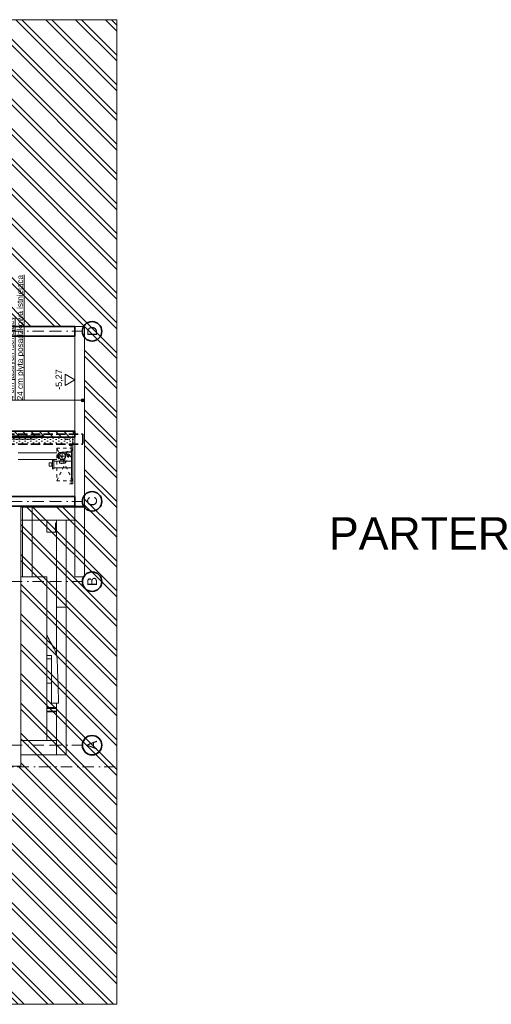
# Model space of a CAD drawing. Header units: millimetres. Extents: x -8078 to 241103, y -4319 to 602442.
# Tile 70 of 148: x 41258 to 55801, y 274612 to 305015. Entities that reach past the tile are written whole.
import ezdxf

# ---------------------------------------------------------------- set-up
doc = ezdxf.new("R2010")
doc.units = ezdxf.units.MM
doc.header["$MEASUREMENT"] = 0
for name, pattern in [('DASHED', [2, 1, -1]), ('Krawędzie ukryte', [3.912222, 2.822222, -1.09]), ('Kropki i Kreski', [6.702778, 3.527778, -1.763889, 0, -1.411111]), ('TRAZO_Y_PUNTO', [10.3, 5.15, -2.5, 0.15, -2.5])]:
    doc.linetypes.add(name, pattern=pattern)
for name, color, linetype in [('#podkład', 252, 'Continuous'), ('2D - Ogólne', 7, 'Continuous'), ('2D - Rysunki i Obrazki', 7, 'Continuous'), ('Konstrukcja - Siatka mod', 7, 'Continuous'), ('Konstrukcja - Stropy', 7, 'Continuous'), ('Konstrukcja - Ściany działowe', 7, 'Continuous'), ('Konstrukcja - Ściany nośne wew..P', 7, 'Continuous'), ('Konstrukcja - Ściany zewnętrzne', 7, 'Continuous'), ('Opisy - Etykiety', 7, 'Continuous'), ('Wymiarowanie - Ogólne', 7, 'Continuous')]:
    doc.layers.add(name, color=color, linetype=linetype)
doc.styles.add('STYL_AUTOMATYCZNY_2', font='arial.ttf')
doc.styles.add('STYL_AUTOMATYCZNY_3', font='txt')

# ---------------------------------------------------------------- blocks, each defined once
blk = doc.blocks.new('qqe433333')
at = {"layer": '2D - Ogólne', "linetype": 'Continuous', "lineweight": 20}
h = blk.add_hatch(dxfattribs=at)
h.set_pattern_fill('Podwójny_szraf_1_4_0008', color=252, angle=90, style=0, pattern_type=2)
h.set_pattern_definition([(135, (-1702.6, 957497.23), (-459.6194, -459.6194), []), (135, (-1794.5, 957405.3), (-459.6194, -459.6194), [])])
h.paths.add_polyline_path([(-633, 667889), (-633, 660538), (4861, 660538), (4861, 667889), (4861, 675919), (4861, 690940), (3807, 690940), (-633, 690940), (-633, 685441), (-783, 683519), (-783, 682101), (517, 682101), (517, 681469), (3867, 681469), (3867, 675894), (1897, 675894), (1897, 667889)])
at = {"layer": 'Konstrukcja - Ściany działowe', "linetype": 'Continuous', "lineweight": 13}
h = blk.add_hatch(dxfattribs=at)
h.set_pattern_fill('Bloczki_ceramiczne_0008', color=252, angle=90, style=0, pattern_type=2)
h.set_pattern_definition([(135, (-1702.6, 957497.23), (-127.27922, -127.27922), [])])
h.paths.add_polyline_path([(-1393, 678235), (-1393, 678055), (3567, 678055), (3567, 678235)])
at = {"layer": 'Konstrukcja - Ściany nośne wew..P', "linetype": 'Continuous', "lineweight": 15}
h = blk.add_hatch(dxfattribs=at)
h.set_pattern_fill('Tynk_0008', color=252, angle=90, style=0, pattern_type=2)
h.set_pattern_definition([(90, (-1702.6, 957497.23), (-173.20508, 1e-14), [0, -100]), (90, (-1789.2, 957547.23), (-173.20508, 1e-14), [0, -100])])
h.paths.add_polyline_path([(-1703, 677839), (3567, 677839), (3567, 678055), (-1703, 678055)])
at = {"layer": 'Opisy - Etykiety', "linetype": 'Continuous', "lineweight": 13}
blk.add_hatch(color=252, dxfattribs=at).paths.add_polyline_path([(3807, 679138), (3827, 679142), (3843, 679152), (3854, 679169), (3857, 679188), (3854, 679207), (3843, 679223), (3827, 679234), (3807, 679238), (3788, 679234), (3772, 679223), (3761, 679207), (3757, 679188), (3761, 679169), (3772, 679152), (3788, 679142)])
at = {"color": 252, "linetype": 'Continuous', "lineweight": 20, "ltscale": 100}
for p, q in [((2697, 671944), (2699, 671941)), ((2699, 671941), (2718, 671904)), ((2718, 671904), (2745, 671854)), ((2745, 671854), (2771, 671804)), ((2771, 671804), (2798, 671754)), ((2798, 671754), (2825, 671704)), ((2825, 671704), (2851, 671654)), ((2851, 671654), (2878, 671604)), ((2878, 671604), (2901, 671560)), ((2847, 671304), (2697, 671304)), ((2847, 671299), (2847, 671304)), ((2847, 669834), (2847, 671299)), ((2901, 671560), (2924, 671516)), ((2924, 671516), (2945, 671471)), ((2945, 671471), (2965, 671427)), ((2965, 671427), (2981, 671383)), ((2981, 671383), (2997, 671339)), ((2997, 671340), (2981, 671383)), ((2988, 671365), (2997, 671342)), ((2997, 671344), (2989, 671362)), ((2997, 671345), (2991, 671359)), ((2992, 671356), (2997, 671345)), ((2997, 671346), (2994, 671353)), ((2997, 671339), (3001, 671321)), ((3001, 671321), (3005, 671304)), ((3005, 671304), (3006, 671299)), ((3006, 671299), (3009, 671286)), ((3009, 671286), (3010, 671281)), ((3010, 671281), (3013, 671264)), ((3013, 671264), (3014, 671254)), ((3014, 671254), (3018, 671226)), ((3018, 671226), (3019, 671223)), ((3019, 671223), (3019, 671221)), ((3019, 671221), (3021, 671186)), ((3021, 671186), (3021, 671179)), ((3021, 671179), (3022, 671165)), ((3022, 671165), (3023, 671150)), ((3023, 671150), (3024, 671132)), ((3024, 671132), (3024, 671113)), ((3024, 671113), (3025, 671097)), ((3025, 671097), (3025, 671083)), ((3025, 671083), (3025, 671075)), ((3025, 671075), (3026, 671035)), ((3026, 671035), (3026, 671030)), ((3026, 671030), (3027, 671020)), ((3027, 671020), (3028, 670994)), ((3028, 670994), (3028, 670974)), ((3028, 670974), (3029, 670952)), ((3029, 670952), (3030, 670931)), ((3030, 670931), (3030, 670915)), ((3030, 670915), (3030, 670908)), ((3030, 670908), (3032, 670862)), ((3032, 670862), (3032, 670851)), ((3032, 670851), (3033, 670826)), ((3033, 670826), (3033, 670815)), ((3033, 670815), (3034, 670783)), ((3034, 670783), (3035, 670766)), ((3035, 670766), (3037, 670715)), ((3037, 670715), (3037, 670710)), ((3037, 670710), (3038, 670696)), ((3038, 670696), (3039, 670663)), ((3039, 670663), (3040, 670631)), ((3040, 670631), (3041, 670614)), ((3041, 670614), (3042, 670582)), ((3042, 670582), (3042, 670575)), ((3042, 670575), (3042, 670574)), ((3042, 670574), (3043, 670549)), ((3043, 670549), (3043, 670546)), ((3043, 670546), (3044, 670524)), ((3044, 670524), (3045, 670494)), ((3045, 670494), (3046, 670454)), ((3046, 670454), (3047, 670435)), ((3047, 670435), (3049, 670373)), ((3049, 670373), (3049, 670354)), ((3049, 670354), (3051, 670309)), ((3051, 670309), (3052, 670257)), ((3052, 670257), (3053, 670245)), ((3053, 670245), (3053, 670243)), ((3053, 670243), (3055, 670175)), ((3055, 670175), (3056, 670125)), ((3056, 670125), (3057, 670105)), ((3057, 670105), (3058, 670032)), ((3063, 669834), (2847, 669834)), ((3058, 670032), (3059, 669994)), ((3059, 669994), (3060, 669950)), ((3060, 669950), (3063, 669856)), ((3063, 669856), (3063, 669834)), ((3063, 669834), (3063, 669834))]:
    blk.add_line(p, q, dxfattribs=at)
at = {"layer": '2D - Ogólne', "color": 252, "linetype": 'Kropki i Kreski', "lineweight": 20, "ltscale": 100}
blk.add_line((-23015, 667876), (4805, 667876), dxfattribs=at)
at = {"layer": '2D - Ogólne', "color": 252, "linetype": 'Continuous', "lineweight": 13, "ltscale": 100, "flags": 128}
for points in [[(4861, 690940), (4861, 675919), (4861, 667889), (4861, 660538), (-633, 660538), (-633, 667889), (1897, 667889), (1897, 675894), (3867, 675894), (3867, 681469), (517, 681469), (517, 682101), (-783, 682101), (-783, 683519), (-633, 685441), (-633, 690940)], [(-633, 690940), (3807, 690940)], [(3807, 690940), (4861, 690940)]]:
    blk.add_lwpolyline(points, dxfattribs=at)
at = {"layer": '2D - Rysunki i Obrazki', "color": 252, "linetype": 'Continuous', "lineweight": 13, "ltscale": 100}
for p, q in [((-1403, 678089), (2597, 678089)), ((2345, 677985), (-813, 677985)), ((1627, 677985), (2345, 677985)), ((3255, 677985), (3292, 677964)), ((3507, 678089), (3507, 677888)), ((3405, 677801), (3507, 677801)), ((3405, 677798), (3405, 677801)), ((3405, 677798), (3467, 677798)), ((3455, 677613), (3455, 677778)), ((3455, 677778), (3467, 677778)), ((3467, 677778), (3467, 677798)), ((3507, 677801), (3507, 676611)), ((3007, 677564), (1817, 677564)), ((3043, 677512), (3068, 677555)), ((3043, 677425), (3043, 677512)), ((3068, 677382), (3043, 677425)), ((3069, 677554), (3044, 677511)), ((3044, 677511), (3044, 677426)), ((3044, 677498), (3049, 677498)), ((3044, 677426), (3069, 677383)), ((3049, 677498), (3050, 677526)), ((3068, 677555), (3069, 677554)), ((3069, 677383), (3068, 677382)), ((3099, 677579), (3097, 677579)), ((3099, 677579), (3159, 677580)), ((3159, 677570), (3159, 677589)), ((3159, 677589), (3461, 677589)), ((3253, 677385), (3248, 677385)), ((3253, 677323), (3253, 677385)), ((3270, 677514), (3287, 677514)), ((3322, 677578), (3287, 677578)), ((3287, 677493), (3287, 677578)), ((3289, 677489), (3337, 677461)), ((3289, 677489), (3337, 677461)), ((3461, 677594), (3312, 677594)), ((3312, 677594), (3312, 677589)), ((3316, 677594), (3316, 677596)), ((3316, 677596), (3341, 677596)), ((3320, 677597), (3320, 677605)), ((3337, 677605), (3320, 677605)), ((3322, 677514), (3322, 677578)), ((3322, 677514), (3347, 677514)), ((3322, 677514), (3347, 677514)), ((3329, 677477), (3355, 677531)), ((3357, 677463), (3329, 677477)), ((3330, 677455), (3337, 677461)), ((3348, 677452), (3333, 677444)), ((3335, 677474), (3334, 677471)), ((3334, 677471), (3356, 677461)), ((3337, 677596), (3337, 677605)), ((3337, 677461), (3352, 677461)), ((3341, 677596), (3341, 677594)), ((3348, 677452), (3352, 677453)), ((3348, 677452), (3351, 677451)), ((3383, 677518), (3351, 677451)), ((3351, 677451), (3351, 677451)), ((3352, 677461), (3352, 677453)), ((3355, 677531), (3383, 677518)), ((3355, 677458), (3372, 677458)), ((3372, 677494), (3372, 677458)), ((3389, 677514), (3383, 677518)), ((3389, 677514), (3427, 677449)), ((3444, 677439), (3467, 677439)), ((3465, 677613), (3455, 677613)), ((3461, 677589), (3461, 677594)), ((3461, 677589), (3462, 677588)), ((3467, 677588), (3462, 677588)), ((3465, 676799), (3465, 677613)), ((3467, 677439), (3467, 677588)), ((3007, 677364), (1817, 677364)), ((2786, 677256), (2778, 677248)), ((2778, 677164), (2778, 677248)), ((2778, 677164), (2786, 677156)), ((2786, 677256), (2858, 677256)), ((2858, 677156), (2786, 677156)), ((2873, 677076), (2873, 677336)), ((2873, 677336), (2916, 677336)), ((2873, 677086), (2873, 677256)), ((2873, 677076), (2916, 677076)), ((2916, 677336), (2916, 677076)), ((2916, 677306), (3465, 677306)), ((3465, 677107), (2916, 677107)), ((3089, 677323), (3089, 677243)), ((3262, 677323), (3089, 677323)), ((3089, 677243), (3262, 677243)), ((3130, 677323), (3130, 677366)), ((3142, 677236), (3142, 677243)), ((3159, 677236), (3142, 677236)), ((3159, 677236), (3159, 677243)), ((3192, 677236), (3192, 677243)), ((3209, 677236), (3192, 677236)), ((3209, 677236), (3209, 677243)), ((3220, 677323), (3220, 677366)), ((3262, 677243), (3262, 677323)), ((3455, 676634), (3455, 676799)), ((3455, 676799), (3465, 676799)), ((3405, 676614), (3467, 676614)), ((3405, 676611), (3405, 676614)), ((3405, 676611), (3507, 676611)), ((3467, 676634), (3455, 676634)), ((3467, 676614), (3467, 676634))]:
    blk.add_line(p, q, dxfattribs=at)
at = {"layer": '2D - Rysunki i Obrazki', "color": 252, "linetype": 'DASHED', "lineweight": 13, "ltscale": 100}
for p, q in [((3292, 677985), (3370, 677985)), ((3370, 677985), (3407, 677964)), ((3507, 677706), (3007, 677706)), ((3007, 677706), (3007, 676706)), ((3507, 676706), (3007, 677706)), ((3007, 676706), (3507, 677706)), ((3507, 676706), (3507, 677706)), ((3007, 676706), (3507, 676706))]:
    blk.add_line(p, q, dxfattribs=at)
at = {"layer": '2D - Rysunki i Obrazki', "color": 252, "linetype": 'TRAZO_Y_PUNTO', "lineweight": 13, "ltscale": 100}
for p, q in [((3275, 677464), (3075, 677464)), ((3175, 677364), (3175, 677564)), ((2858, 677141), (2858, 677271))]:
    blk.add_line(p, q, dxfattribs=at)
at = {"layer": '2D - Rysunki i Obrazki', "color": 252, "linetype": 'Continuous', "lineweight": 13, "ltscale": 100}
for centre, radius in [((3175, 677464), 107), ((3175, 677464), 100), ((3330, 677449), 6.14), ((3330, 677449), 3.5)]:
    blk.add_circle(centre, radius, dxfattribs=at)
for centre, radius, start, end in [((3049, 677486), 47.8, 264.1089, 295.5902), ((3099, 677529), 50, 90, 183.6749), ((3292, 677493), 5, 179.9311, 240.0158), ((3292, 677493), 5, 179.9311, 240.0158), ((3443, 677458), 18.9, 208.9877, 272.3163)]:
    blk.add_arc(centre, radius, start, end, dxfattribs=at)
at = {"layer": 'Konstrukcja - Siatka mod', "color": 252, "linetype": 'Kropki i Kreski', "lineweight": 13, "ltscale": 100}
for p, q in [((-21203, 681319), (2797, 681319)), ((2797, 681319), (3797, 681319)), ((-21203, 676069), (2797, 676069)), ((2797, 676069), (3797, 676069)), ((-21203, 673589), (2797, 673589)), ((2797, 673589), (3797, 673589)), ((-21203, 668539), (2797, 668539)), ((2797, 668539), (3797, 668539))]:
    blk.add_line(p, q, dxfattribs=at)
at = {"layer": 'Konstrukcja - Siatka mod', "color": 252, "linetype": 'Continuous', "lineweight": 35, "ltscale": 100}
for centre in [(4097, 681319), (4097, 676069), (4097, 673589), (4097, 668539)]:
    blk.add_circle(centre, 300, dxfattribs=at)
at = {"layer": 'Konstrukcja - Siatka mod', "color": 252, "linetype": 'Kropki i Kreski', "lineweight": 13, "ltscale": 100}
for p in [(2797, 681319), (2797, 681319), (2797, 676069), (2797, 676069), (2797, 673589), (2797, 673589), (2797, 668539), (2797, 668539)]:
    blk.add_point(p, dxfattribs=at)
at = {"layer": 'Konstrukcja - Stropy', "color": 252, "linetype": 'Continuous', "lineweight": 13, "ltscale": 100}
for p, q in [((3567, 681469), (3867, 681469)), ((3867, 681469), (3867, 675919)), ((3567, 681169), (3567, 678235)), ((3567, 678055), (3567, 676219)), ((1897, 675919), (1897, 667889)), ((1947, 675489), (1947, 675919)), ((2247, 675489), (2247, 675919)), ((3567, 673738), (3567, 675919)), ((3567, 675919), (3867, 675919)), ((3867, 673738), (3867, 675919)), ((1947, 673733), (1947, 675489)), ((2247, 675489), (1947, 675489)), ((2247, 673733), (2247, 675489)), ((2997, 675117), (2997, 675489)), ((3297, 672804), (3297, 675489)), ((2247, 673733), (1947, 673733)), ((3867, 673738), (3567, 673738)), ((2997, 671339), (2997, 672804)), ((3297, 672804), (2997, 672804)), ((3297, 668244), (3297, 672804)), ((2997, 668689), (2997, 669834)), ((3297, 668244), (2997, 668244)), ((1597, 667889), (1897, 667889))]:
    blk.add_line(p, q, dxfattribs=at)
at = {"layer": 'Konstrukcja - Ściany działowe', "color": 252, "linetype": 'Continuous', "lineweight": 35, "ltscale": 100}
for p, q in [((-1393, 678055), (3567, 678055)), ((-1363, 678235), (3567, 678235)), ((3567, 678235), (3567, 678055))]:
    blk.add_line(p, q, dxfattribs=at)
at = {"layer": 'Konstrukcja - Ściany działowe', "color": 252, "linetype": 'Continuous', "lineweight": 20, "ltscale": 100}
for p, q in [((2997, 669669), (2697, 669669)), ((2697, 669589), (2997, 669589))]:
    blk.add_line(p, q, dxfattribs=at)
at = {"layer": 'Konstrukcja - Ściany działowe', "color": 252, "linetype": 'Continuous', "lineweight": 15, "ltscale": 100}
blk.add_line((2697, 669569), (2997, 669569), dxfattribs=at)
at = {"layer": 'Konstrukcja - Ściany nośne wew..P', "color": 252, "linetype": 'Continuous', "lineweight": 20, "ltscale": 100}
for p, q in [((3567, 681169), (-1363, 681169)), ((1947, 675489), (1897, 675489)), ((3567, 675489), (2247, 675489)), ((2697, 675117), (2697, 675489)), ((2697, 675117), (2997, 675117)), ((2997, 672804), (2997, 675117)), ((1897, 673737), (1947, 673737)), ((2247, 673737), (2697, 673737)), ((2697, 668689), (2697, 673737)), ((2697, 671204), (2847, 671204)), ((2997, 669704), (2697, 669704)), ((1897, 668689), (2697, 668689)), ((2697, 668689), (2997, 668689)), ((2997, 668689), (2997, 668239)), ((2997, 668239), (1897, 668239))]:
    blk.add_line(p, q, dxfattribs=at)
at = {"layer": 'Konstrukcja - Ściany nośne wew..P', "color": 252, "linetype": 'Krawędzie ukryte', "lineweight": 35, "ltscale": 100}
for p, q in [((-1703, 678139), (3807, 678139)), ((3807, 678139), (3807, 677839)), ((-1703, 677839), (3807, 677839))]:
    blk.add_line(p, q, dxfattribs=at)
at = {"layer": 'Konstrukcja - Ściany nośne wew..P', "color": 252, "linetype": 'Continuous', "lineweight": 35, "ltscale": 100}
for p, q in [((1597, 676219), (3567, 676219)), ((3567, 676219), (3567, 675919)), ((1597, 675919), (1897, 675919)), ((1897, 675919), (3567, 675919))]:
    blk.add_line(p, q, dxfattribs=at)
at = {"layer": 'Konstrukcja - Ściany nośne wew..P', "color": 252, "linetype": 'Krawędzie ukryte', "lineweight": 20, "ltscale": 100}
for p, q in [((2973, 675119), (2973, 675489)), ((2697, 675119), (2973, 675119))]:
    blk.add_line(p, q, dxfattribs=at)
at = {"layer": 'Konstrukcja - Ściany nośne wew..P', "color": 252, "linetype": 'Continuous', "lineweight": 15, "ltscale": 100}
blk.add_line((2847, 670454), (2697, 670454), dxfattribs=at)
at = {"layer": 'Konstrukcja - Ściany zewnętrzne', "color": 252, "linetype": 'Continuous', "lineweight": 35, "ltscale": 100}
for p, q in [((407, 681469), (3567, 681469)), ((3567, 681469), (3567, 681169)), ((407, 681169), (3567, 681169))]:
    blk.add_line(p, q, dxfattribs=at)
at = {"layer": 'Opisy - Etykiety', "color": 252, "linetype": 'Continuous', "lineweight": 13, "ltscale": 100}
blk.add_line((3757, 679188), (901, 679188), dxfattribs=at)
blk.add_circle((3807, 679188), 50, dxfattribs=at)
at = {"layer": 'Wymiarowanie - Ogólne', "color": 252, "linetype": 'Continuous', "lineweight": 13, "ltscale": 100}
for p, q in [((3267, 679648), (3267, 679996)), ((3267, 679996), (3567, 679822)), ((3567, 679822), (3267, 679648)), ((3567, 679822), (3567, 680047)), ((3567, 679822), (3567, 674038))]:
    blk.add_line(p, q, dxfattribs=at)
at = {"layer": 'Konstrukcja - Siatka mod', "color": 252, "linetype": 'Continuous', "lineweight": 13, "char_height": 300, "attachment_point": 1, "rotation": 90, "style": 'STYL_AUTOMATYCZNY_2'}
for s, insert in [('\\A1;{\\pql;\\pt0;\\fArial|b0|i0|c238|p0;\\W1.000000;D}', (3947, 681171)), ('\\A1;{\\pql;\\pt0;\\fArial|b0|i0|c238|p0;\\W1.000000;C}', (3947, 675921)), ('\\A1;{\\pql;\\pt0;\\fArial|b0|i0|c238|p0;\\W1.000000;B}', (3947, 673452)), ('\\A1;{\\pql;\\pt0;\\fArial|b0|i0|c238|p0;\\W1.000000;A}', (3947, 668402))]:
    blk.add_mtext(s, dxfattribs=dict(at, insert=insert))
at = {"layer": 'Opisy - Etykiety', "color": 252, "linetype": 'Continuous', "lineweight": 13, "insert": (942, 679188), "char_height": 180, "attachment_point": 1, "rotation": 90, "line_spacing_factor": 0.936993, "style": 'STYL_AUTOMATYCZNY_3'}
blk.add_mtext('\\A1;{\\pql;\\fArial|b0|i0|c238|p0;\\W1.000000;1.\\P\\pql;\\fArial|b0|i0|c238|p0;\\L\\W1.000000;\\L2 cm linoleum na wylewce samopoziomującej/ żywica\\P\\pql;\\fArial|b0|i0|c238|p0;\\L\\W1.000000;\\L4 cm jastrych istniejący\\P\\pql;\\fArial|b0|i0|c238|p0;\\L\\W1.000000;\\L24 cm płyta posadzkowa istniejąca}', dxfattribs=at)
at = {"layer": 'Wymiarowanie - Ogólne', "color": 252, "linetype": 'Continuous', "lineweight": 13, "insert": (3207, 679510), "char_height": 200, "width": 625.18, "attachment_point": 7, "rotation": 90, "style": 'STYL_AUTOMATYCZNY_3'}
blk.add_mtext('\\A1;{\\pql;\\fArial|b0|i0|c238|p0;\\W1.000000;-5,27}', dxfattribs=at)

msp = doc.modelspace()

# ---------------------------------------------------------------- block references
at = {"layer": '#podkład'}
msp.add_blockref('qqe433333', (39393, -385926), dxfattribs=at)

# ---------------------------------------------------------------- texts
at = {"color": 252, "insert": (50793, 289654), "char_height": 1000, "width": 16000, "attachment_point": 1}
msp.add_mtext('\\fArial|b0|i0|c238;PARTER', dxfattribs=at)

doc.saveas('drawing.dxf')
